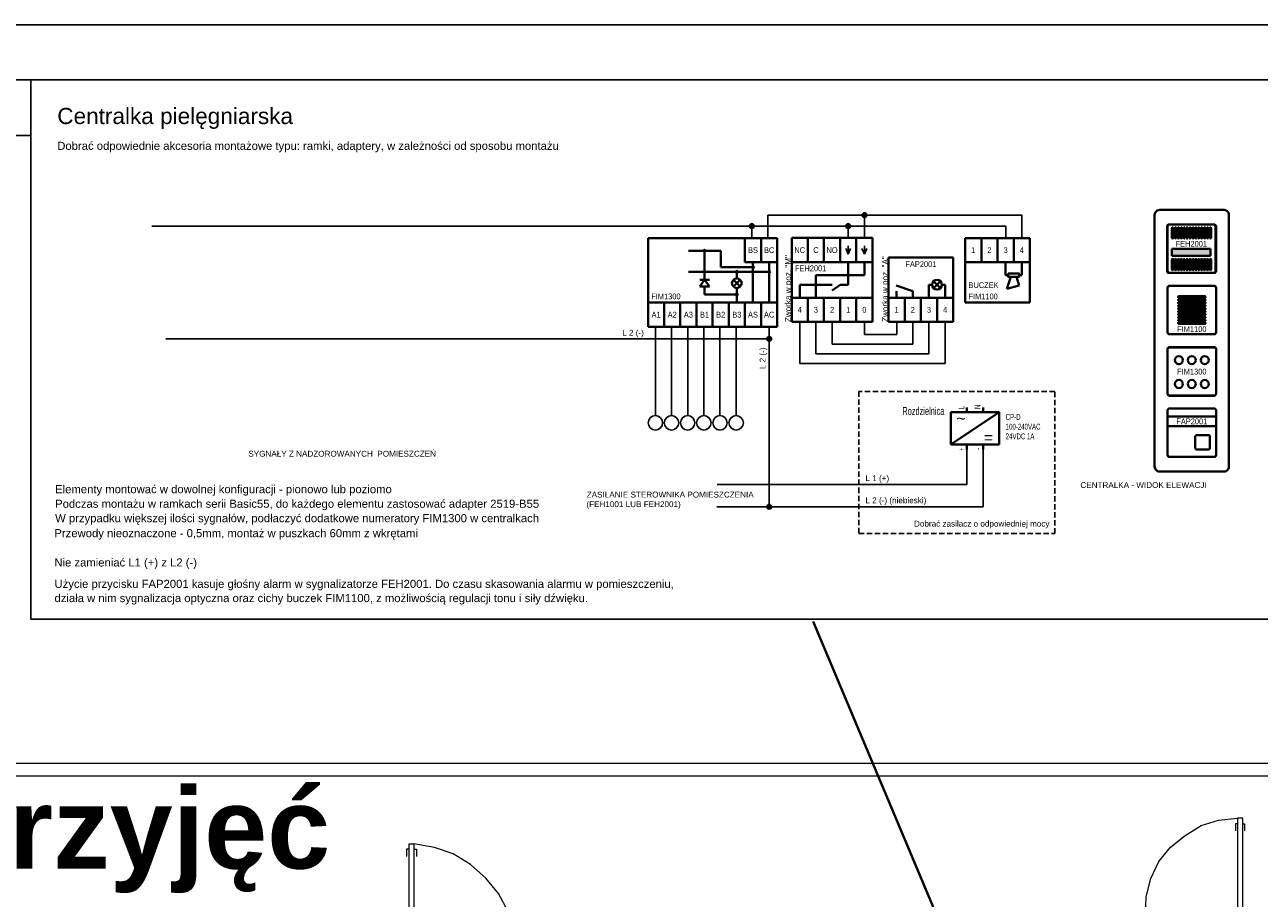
# Model space of a CAD drawing. Header units: millimetres. Extents: x 1 to 17496, y 1 to 30809.
# Tile 39 of 256: x 9548 to 10701, y 6386 to 7203. Entities that reach past the tile are written whole.
import ezdxf
from ezdxf.enums import TextEntityAlignment as Align

# ---------------------------------------------------------------- set-up
doc = ezdxf.new("R2010")
doc.units = ezdxf.units.MM
doc.linetypes.add('DASHED2', pattern=[0.375, 0.25, -0.125])
for name, color, linetype, lineweight in [('0_Przyz_centrale pielegniarskie', 1, 'Continuous', 40), ('2DE_TXTFUN', 41, 'Continuous', 18), ('2DE_TXTLNK', 171, 'Continuous', 18), ('2DE_TXTOTH', 41, 'Continuous', 18), ('2DE_TXTPFN', 151, 'Continuous', 18), ('SSO_opis pomieszczeń', 5, 'Continuous', 25)]:
    doc.layers.add(name, color=color, linetype=linetype, lineweight=lineweight)
for name, color, linetype in [('2DE_TXTMARK', 41, 'Continuous'), ('2DE_TXTNUM', 11, 'Continuous'), ('2DE_TXTPIN', 131, 'Continuous'), ('CP_UCSSPEC', 7, 'Continuous'), ('PDF _Geometria', 7, 'Continuous')]:
    doc.layers.add(name, color=color, linetype=linetype)
doc.layers.get('CP_UCSSPEC').off()
doc.styles.add('arial', font='arialbd.ttf')
doc.styles.add('CP_ATTR', font='ARIAL.TTF')
doc.styles.add('CP_DESC', font='arial.ttf')
doc.styles.add('CP_ELATT', font='ARIAL.TTF')
doc.styles.add('CP_ELATT_IT', font='ARIAL.TTF', dxfattribs={"oblique": 15})

# ---------------------------------------------------------------- blocks, each defined once
blk = doc.blocks.new('2de_abb_sig_006_fzxhx6d')
at = {"flags": 128}
for points in [[(0, -6.9), (0, 6.9)], [(0.6, 7.5), (14.4, 7.5)], [(15, 6.9), (15, -6.9)], [(14.4, -7.5), (0.6, -7.5)]]:
    blk.add_lwpolyline(points, dxfattribs=at)
for points in [[(3.45, 4.27), (11.55, 4.27)], [(11.55, 3.82), (3.45, 3.82)], [(3.45, 3.37), (11.55, 3.37)], [(11.55, 2.92), (3.45, 2.92)], [(3.45, 2.47), (11.55, 2.47)], [(11.55, 2.02), (3.45, 2.02)], [(3.45, 1.57), (11.55, 1.57)], [(11.55, 1.12), (3.45, 1.12)], [(3.45, 0.67), (11.55, 0.67)], [(11.55, 0.22), (3.45, 0.22)], [(3.45, -0.22), (11.55, -0.22)], [(11.55, -0.67), (3.45, -0.67)], [(3.45, -1.12), (11.55, -1.12)], [(11.55, -1.57), (3.45, -1.57)], [(3.45, -2.02), (11.55, -2.02)], [(11.55, -2.47), (3.45, -2.47)], [(3.45, -2.92), (11.55, -2.92)], [(11.55, -3.37), (3.45, -3.37)], [(3.45, -3.82), (11.55, -3.82)], [(11.55, -4.27), (3.45, -4.27)]]:
    blk.add_lwpolyline(points)
for centre, radius, start, end in [((0.6, 6.9), 0.6, 90, 180), ((3.45, 4.05), 0.225, 90, 270), ((11.55, 4.05), 0.225, 270, 90), ((14.4, 6.9), 0.6, 0, 90), ((3.45, 3.15), 0.225, 90, 270), ((3.45, 2.25), 0.225, 90, 270), ((3.45, 1.35), 0.225, 90, 270), ((3.45, 0.45), 0.225, 90, 270), ((11.55, 3.15), 0.225, 270, 90), ((11.55, 2.25), 0.225, 270, 90), ((11.55, 1.35), 0.225, 270, 90), ((11.55, 0.45), 0.225, 270, 90), ((3.45, -0.45), 0.225, 90, 270), ((3.45, -1.35), 0.225, 90, 270), ((3.45, -2.25), 0.225, 90, 270), ((3.45, -3.15), 0.225, 90, 270), ((11.55, -0.45), 0.225, 270, 90), ((11.55, -1.35), 0.225, 270, 90), ((11.55, -2.25), 0.225, 270, 90), ((11.55, -3.15), 0.225, 270, 90), ((0.6, -6.9), 0.6, 180, 270), ((3.45, -4.05), 0.225, 90, 270), ((11.55, -4.05), 0.225, 270, 90), ((14.4, -6.9), 0.6, 270, 0)]:
    blk.add_arc(centre, radius, start, end)
at = {"linetype": 'Continuous', "style": 'CP_ATTR', "flags": 9}
for tag in ['NAME', 'ARTICLE', 'MARK2', 'OTHER1', 'PRODUCT-TYPE', 'ORDER-NO', 'PRODUCER', 'VOLTAGE', 'CURRENT', 'POWER', 'CHARACTER', 'IP', 'OTHER', 'LINK', 'WEIGHT', 'NUMBER', 'GROUP', 'FUNCTION', 'EL-STATUS']:
    blk.add_attdef(tag, text='', height=0.00005, dxfattribs=at).set_placement((0, -6.9), align=Align.MIDDLE_LEFT)
at = {"layer": '2DE_TXTMARK', "linetype": 'ByBlock', "style": 'CP_ATTR', "width": 0.8, "flags": 8}
blk.add_attdef('MARK1', text='', height=1.8, dxfattribs=at).set_placement((7.5, -5.89), align=Align.MIDDLE_CENTER)
at = {"layer": '2DE_TXTNUM', "style": 'CP_ELATT', "width": 0.8}
blk.add_attdef('TAG', text='', height=2.5, dxfattribs=at).set_placement((7.5, 9), align=Align.CENTER)
blk = doc.blocks.new('2de_abb_sig_048_1agh03')
blk.add_lwpolyline([(0, 78), (0, 0, 0.414214), (1.5, -1.5), (21.5, -1.5, 0.414214), (23, 0), (23, 78, 0.414214), (21.5, 79.5), (1.5, 79.5, 0.414214)], format="xyb", close=True)
at = {"flags": 128}
for points in [[(4, 60.6), (4, 74.4)], [(4.6, 75), (18.4, 75)], [(19, 74.4), (19, 60.6)], [(18.4, 60), (4.6, 60)], [(4, 41.6), (4, 55.4)], [(4.6, 56), (18.4, 56)], [(19, 55.4), (19, 41.6)], [(18.4, 41), (4.6, 41)], [(4, 22.6), (4, 36.4)], [(4.6, 37), (18.4, 37)], [(19, 36.4), (19, 22.6)], [(18.4, 22), (4.6, 22)], [(4, 3.6), (4, 17.4)], [(4.6, 18), (18.4, 18)], [(19, 17.4), (19, 3.6)], [(18.4, 3), (4.6, 3)]]:
    blk.add_lwpolyline(points, dxfattribs=at)
for centre, start, end in [((4.6, 74.4), 90, 180), ((18.4, 74.4), 0, 90), ((4.6, 60.6), 180, 270), ((18.4, 60.6), 270, 0), ((4.6, 55.4), 90, 180), ((18.4, 55.4), 0, 90), ((4.6, 41.6), 180, 270), ((18.4, 41.6), 270, 0), ((4.6, 36.4), 90, 180), ((18.4, 36.4), 0, 90), ((4.6, 22.6), 180, 270), ((18.4, 22.6), 270, 0), ((4.6, 17.4), 90, 180), ((18.4, 17.4), 0, 90), ((4.6, 3.6), 180, 270), ((18.4, 3.6), 270, 0)]:
    blk.add_arc(centre, 0.6, start, end)
at = {"linetype": 'Continuous', "style": 'CP_ATTR', "flags": 9}
for tag in ['NAME', 'ARTICLE', 'MARK2', 'OTHER1', 'PRODUCT-TYPE', 'ORDER-NO', 'PRODUCER', 'VOLTAGE', 'CURRENT', 'POWER', 'CHARACTER', 'IP', 'OTHER', 'LINK', 'WEIGHT', 'NUMBER', 'GROUP', 'FUNCTION', 'EL-STATUS']:
    blk.add_attdef(tag, text='', height=0.00005, dxfattribs=at).set_placement((0, 0), align=Align.MIDDLE_LEFT)
at = {"layer": '2DE_TXTMARK', "linetype": 'ByBlock', "style": 'CP_ATTR', "width": 0.8, "flags": 8}
blk.add_attdef('MARK1', text='', height=1.8, dxfattribs=at).set_placement((11.5, 85), align=Align.CENTER)
at = {"layer": '2DE_TXTNUM', "style": 'CP_ELATT', "width": 0.8}
blk.add_attdef('TAG', text='', height=2.5, dxfattribs=at).set_placement((11.5, 81), align=Align.CENTER)
blk = doc.blocks.new('2de_abb_sig_010_fzx1zps')
for p, q in [((15, 5), (0, 5)), ((15, 2), (0, 2)), ((8.57, -1.2), (8.57, -4.8)), ((12.63, -0.75), (9.01, -0.75)), ((13.07, -4.8), (13.07, -1.2)), ((9.02, -5.25), (12.62, -5.25)), ((13.07, -4.35), (13.07, -4.35))]:
    blk.add_line(p, q)
at = {"flags": 128}
for points in [[(0, -6.9), (0, 6.9)], [(0.6, 7.5), (14.4, 7.5)], [(15, 6.9), (15, -6.9)], [(14.4, -7.5), (0.6, -7.5)]]:
    blk.add_lwpolyline(points, dxfattribs=at)
for centre, radius, start, end in [((0.6, 6.9), 0.6, 90, 180), ((14.4, 6.9), 0.6, 0, 90), ((9.02, -1.2), 0.45, 88.7598, 180), ((12.62, -1.2), 0.45, 0, 91.2402), ((0.6, -6.9), 0.6, 180, 270), ((9.02, -4.8), 0.45, 180, 270), ((12.62, -4.8), 0.45, 270, 0), ((14.4, -6.9), 0.6, 270, 0)]:
    blk.add_arc(centre, radius, start, end)
at = {"linetype": 'Continuous', "style": 'CP_ATTR', "flags": 9}
for tag in ['NAME', 'ARTICLE', 'MARK2', 'OTHER1', 'PRODUCT-TYPE', 'ORDER-NO', 'PRODUCER', 'VOLTAGE', 'CURRENT', 'POWER', 'CHARACTER', 'IP', 'OTHER', 'LINK', 'WEIGHT', 'NUMBER', 'GROUP', 'FUNCTION', 'EL-STATUS']:
    blk.add_attdef(tag, text='', height=0.00005, dxfattribs=at).set_placement((0, -6.9), align=Align.MIDDLE_LEFT)
at = {"layer": '2DE_TXTMARK', "linetype": 'ByBlock', "style": 'CP_ATTR', "width": 0.8, "flags": 8}
blk.add_attdef('MARK1', text='', height=1.8, dxfattribs=at).set_placement((7.5, 3.5), align=Align.MIDDLE_CENTER)
at = {"layer": '2DE_TXTNUM', "style": 'CP_ELATT', "width": 0.8}
blk.add_attdef('TAG', text='', height=2.5, dxfattribs=at).set_placement((7.5, 9), align=Align.CENTER)
blk = doc.blocks.new('cpelh_sig_SH0011A')
for p, q in [((-10, 10), (-10, -10)), ((-10, 10), (10, 10)), ((10, -10), (10, 10)), ((-2.5, -0.5), (-7.69, 1.3)), ((3.5, 1.52), (2.5, 1.52)), ((6.06, 0.46), (3.94, 2.58)), ((3.94, 0.46), (6.06, 2.58)), ((6.5, 1.52), (7.5, 1.52)), ((-10, -2.5), (-5, -2.5)), ((-7.5, -2.5), (-7.5, -0.5)), ((-5, -2.5), (0, -2.5)), ((-5, -10), (-5, -2.5)), ((-2.5, -2.5), (-2.5, -0.5)), ((0, -2.5), (5, -2.5)), ((0, -10), (0, -2.5)), ((5, -2.5), (10, -2.5)), ((5, -10), (5, -2.5)), ((-10, -10), (-5, -10)), ((-5, -10), (0, -10)), ((0, -10), (5, -10)), ((5, -10), (10, -10))]:
    blk.add_line(p, q)
for points in [[(2.5, -2.5), (2.5, 1.5)], [(7.5, -2.5), (7.5, 1.5)]]:
    blk.add_lwpolyline(points)
blk.add_circle((5, 1.52), 1.5)
at = {"linetype": 'Continuous', "style": 'CP_ATTR', "flags": 9}
for tag in ['NAME', 'ARTICLE', 'MARK2', 'OTHER1', 'PRODUCT-TYPE', 'ORDER-NO', 'PRODUCER', 'VOLTAGE', 'CURRENT', 'POWER', 'CHARACTER', 'IP', 'OTHER', 'LINK', 'WEIGHT', 'NUMBER', 'GROUP', 'FUNCTION', 'EL-STATUS']:
    blk.add_attdef(tag, text='', height=0.00005, dxfattribs=at).set_placement((-9.97, -10.02), align=Align.MIDDLE_LEFT)
at = {"layer": '2DE_TXTMARK', "linetype": 'ByBlock', "style": 'CP_ELATT', "width": 0.8, "flags": 8}
blk.add_attdef('MARK1', text='', height=1.8, dxfattribs=at).set_placement((0, 7), align=Align.CENTER)
at = {"layer": '2DE_TXTNUM', "linetype": 'ByBlock', "style": 'CP_ELATT', "width": 0.8, "flags": 8}
blk.add_attdef('TAG', text='', height=2.5, dxfattribs=at).set_placement((-12, 7.64), align=Align.RIGHT)
at = {"layer": '2DE_TXTPIN', "linetype": 'ByBlock', "style": 'CP_ELATT', "width": 0.8}
for s, p in [('1', (-7.5, -6.25)), ('2', (-2.5, -6.25)), ('3', (2.5, -6.25)), ('4', (7.5, -6.25))]:
    blk.add_text(s, height=1.8, dxfattribs=at).set_placement(p, align=Align.MIDDLE_CENTER)
blk = doc.blocks.new('cpel_sig_SH0005A')
for p, q in [((-12.5, 13), (-12.5, -13)), ((-7.5, 13), (-12.5, 13)), ((-7.5, 5.5), (-7.5, 13)), ((-2.5, 13), (-7.5, 13)), ((-2.5, 5.5), (-2.5, 13)), ((2.5, 13), (-2.5, 13)), ((2.5, 5.5), (2.5, 13)), ((7.5, 13), (2.5, 13)), ((7.5, 5.5), (7.5, 13)), ((12.5, 13), (7.5, 13)), ((12.5, -13), (12.5, 13)), ((-12.5, 5.5), (-7.5, 5.5)), ((-7.5, 5.5), (-2.5, 5.5)), ((-2.5, 5.5), (2.5, 5.5)), ((2.5, 5.5), (7.5, 5.5)), ((7.5, 5.5), (12.5, 5.5)), ((10, 5.5), (10, 1.5)), ((10, 1.5), (-5, 1.5)), ((-5, -5.5), (-5, 1.5)), ((-10, -5.5), (-10, -1.5)), ((0, -1.5), (-10, -1.5)), ((5, -1.5), (2.54, -1.5)), ((-7.5, -5.5), (-12.5, -5.5)), ((-7.5, -13), (-7.5, -5.5)), ((-2.5, -5.5), (-7.5, -5.5)), ((-2.5, -13), (-2.5, -5.5)), ((2.5, -5.5), (-2.5, -5.5)), ((2.5, -13), (2.5, -5.5)), ((7.5, -5.5), (2.5, -5.5)), ((7.5, -13), (7.5, -5.5)), ((12.5, -5.5), (7.5, -5.5)), ((-7.5, -13), (-12.5, -13)), ((-2.5, -13), (-7.5, -13)), ((2.5, -13), (-2.5, -13)), ((7.5, -13), (2.5, -13)), ((12.5, -13), (7.5, -13))]:
    blk.add_line(p, q)
for points in [[(5, -1.5), (5, 5.5)], [(2.54, -1.5), (0, -3.27)]]:
    blk.add_lwpolyline(points)
at = {"layer": '2DE_TXTPIN', "linetype": 'ByBlock'}
for p, q in [((5, 7.98), (4.25, 9.76)), ((5, 10.52), (5, 7.98)), ((5, 7.98), (5.75, 9.76)), ((10, 7.98), (9.25, 9.76)), ((10, 10.52), (10, 7.98)), ((10, 7.98), (10.75, 9.76))]:
    blk.add_line(p, q, dxfattribs=at)
at = {"linetype": 'Continuous', "style": 'CP_ATTR', "flags": 9}
for tag in ['NAME', 'ARTICLE', 'MARK2', 'OTHER1', 'PRODUCT-TYPE', 'ORDER-NO', 'PRODUCER', 'VOLTAGE', 'CURRENT', 'POWER', 'CHARACTER', 'IP', 'OTHER', 'LINK', 'WEIGHT', 'NUMBER', 'GROUP', 'FUNCTION', 'EL-STATUS']:
    blk.add_attdef(tag, text='', height=0.00005, dxfattribs=at).set_placement((-12.47, -13.02), align=Align.MIDDLE_LEFT)
at = {"layer": '2DE_TXTMARK', "linetype": 'ByBlock', "style": 'CP_ELATT', "width": 0.8, "flags": 8}
blk.add_attdef('MARK1', text='', height=1.8, dxfattribs=at).set_placement((-11.5, 4.5), align=Align.TOP_LEFT)
at = {"layer": '2DE_TXTNUM', "linetype": 'ByBlock', "style": 'CP_ELATT', "width": 0.8, "flags": 8}
blk.add_attdef('TAG', text='', height=2.5, dxfattribs=at).set_placement((-14.5, 10.64), align=Align.RIGHT)
at = {"layer": '2DE_TXTPIN', "linetype": 'ByBlock', "style": 'CP_ELATT', "width": 0.8}
for s, p in [('NC', (-10, 9.25)), ('C', (-5, 9.25)), ('NO', (0, 9.25)), ('4', (-10, -9.25)), ('3', (-5, -9.25)), ('2', (0, -9.25)), ('1', (5, -9.25)), ('0', (10, -9.25))]:
    blk.add_text(s, height=1.8, dxfattribs=at).set_placement(p, align=Align.MIDDLE_CENTER)
blk = doc.blocks.new('cpel_sig_SH0009A')
for points in [[(-2.2, 9.75, 1), (-2.8, 9.75, 1)], [(12.8, 4.75, 1), (12.2, 4.75, 1)], [(7.8, 3.25, 1), (7.2, 3.25, 1)], [(17.8, 3.25, 1), (17.2, 3.25, 1)], [(7.8, -3.75, 1), (7.2, -3.75, 1)]]:
    blk.add_hatch(color=256).paths.add_polyline_path(points)
for p, q in [((-20, 13.75), (-20, -13.75)), ((10, 13.75), (-20, 13.75)), ((10, 6.25), (10, 13.75)), ((15, 13.75), (10, 13.75)), ((15, 6.25), (15, 13.75)), ((20, 13.75), (15, 13.75)), ((20, -13.75), (20, 13.75)), ((2.5, 9.75), (-7.5, 9.75)), ((-2.5, 0.75), (-2.5, 9.75)), ((2.5, 4.75), (2.5, 9.75)), ((12.5, 4.75), (2.5, 4.75)), ((15, 6.25), (10, 6.25)), ((12.5, 6.25), (12.5, -6.25)), ((20, 6.25), (15, 6.25)), ((17.5, 6.25), (17.5, -6.25)), ((17.5, 3.25), (-7.5, 3.25)), ((-2.5, 0.75), (-4, -1.25)), ((-4, 0.75), (-1, 0.75)), ((-2.5, 0.75), (-1, -1.25)), ((8.56, 0.81), (6.44, -1.31)), ((8.56, -1.31), (6.44, 0.81)), ((7.5, 1.25), (7.5, 3.25)), ((-4, -1.25), (-1, -1.25)), ((-2.5, -3.75), (-2.5, -1.25)), ((7.5, -3.75), (-2.5, -3.75)), ((7.5, -6.25), (7.5, -1.75)), ((-15, -6.25), (-20, -6.25)), ((-15, -13.75), (-15, -6.25)), ((-10, -6.25), (-15, -6.25)), ((-10, -13.75), (-10, -6.25)), ((-5, -6.25), (-10, -6.25)), ((-5, -13.75), (-5, -6.25)), ((0, -6.25), (-5, -6.25)), ((0, -13.75), (0, -6.25)), ((5, -6.25), (0, -6.25)), ((5, -13.75), (5, -6.25)), ((10, -6.25), (5, -6.25)), ((10, -13.75), (10, -6.25)), ((15, -6.25), (10, -6.25)), ((15, -13.75), (15, -6.25)), ((20, -6.25), (15, -6.25)), ((-15, -13.75), (-20, -13.75)), ((-10, -13.75), (-15, -13.75)), ((-5, -13.75), (-10, -13.75)), ((0, -13.75), (-5, -13.75)), ((5, -13.75), (0, -13.75)), ((10, -13.75), (5, -13.75)), ((15, -13.75), (10, -13.75)), ((20, -13.75), (15, -13.75))]:
    blk.add_line(p, q)
for centre, radius in [((-2.5, 9.75), 0.3), ((12.5, 4.75), 0.3), ((7.5, -0.25), 1.5), ((7.5, 3.25), 0.3), ((17.5, 3.25), 0.3), ((7.5, -3.75), 0.3)]:
    blk.add_circle(centre, radius)
at = {"linetype": 'Continuous', "style": 'CP_ATTR', "flags": 9}
for tag in ['OTHER1', 'MARK2', 'NAME', 'NUMBER', 'GROUP', 'ARTICLE', 'PRODUCT-TYPE', 'ORDER-NO', 'PRODUCER', 'VOLTAGE', 'POWER', 'CHARACTER', 'OTHER', 'LINK', 'CURRENT', 'IP', 'WEIGHT', 'FUNCTION', 'EL-STATUS']:
    blk.add_attdef(tag, text='', height=0.00005, dxfattribs=at).set_placement((-19.48, -13.23), align=Align.MIDDLE_LEFT)
at = {"layer": '2DE_TXTMARK', "linetype": 'ByBlock', "style": 'CP_ELATT', "width": 0.8, "flags": 8}
blk.add_attdef('MARK1', (-19, -5.25), '', height=1.8, dxfattribs=at)
at = {"layer": '2DE_TXTNUM', "linetype": 'ByBlock', "style": 'CP_ELATT', "width": 0.8, "flags": 8}
blk.add_attdef('TAG', text='', height=2.5, dxfattribs=at).set_placement((-22, 11.39), align=Align.RIGHT)
at = {"layer": '2DE_TXTPIN', "linetype": 'ByBlock', "style": 'CP_ELATT', "width": 0.8}
for s, p in [('BS', (12.5, 10)), ('BC', (17.5, 10)), ('A1', (-17.5, -10)), ('A2', (-12.5, -10)), ('A3', (-7.5, -10)), ('B1', (-2.5, -10)), ('B2', (2.5, -10)), ('B3', (7.5, -10)), ('AS', (12.5, -10)), ('AC', (17.5, -10))]:
    blk.add_text(s, height=1.8, dxfattribs=at).set_placement(p, align=Align.MIDDLE_CENTER)
blk = doc.blocks.new('cpel_sig_SH0008A')
for p, q in [((-10, 10), (-10, -10)), ((-5, 10), (-10, 10)), ((-5, 10), (-5, 2.5)), ((0, 10), (-5, 10)), ((0, 10), (0, 2.5)), ((5, 10), (0, 10)), ((5, 10), (5, 2.5)), ((10, 10), (5, 10)), ((10, -10), (10, 10)), ((-5, 2.5), (-10, 2.5)), ((0, 2.5), (-5, 2.5)), ((5, 2.5), (0, 2.5)), ((10, 2.5), (5, 2.5)), ((3.25, -1.5), (2.5, -1.5)), ((4.14, -2.03), (2.86, -5.75)), ((6.72, -4.76), (5.9, -2.03)), ((6.75, -1.5), (7.5, -1.5)), ((2.86, -5.75), (6.72, -4.76)), ((-10, -10), (10, -10))]:
    blk.add_line(p, q)
for points in [[(2.5, 2.5), (2.5, -1.5)], [(7.5, 2.5), (7.5, -1.5)]]:
    blk.add_lwpolyline(points)
blk.add_lwpolyline([(3.25, -1), (3.25, -2), (6.75, -2), (6.75, -1)], close=True)
at = {"linetype": 'Continuous', "style": 'CP_ATTR', "flags": 9}
for tag in ['EL-STATUS', 'FUNCTION', 'GROUP', 'NUMBER', 'WEIGHT', 'LINK', 'OTHER', 'IP', 'CHARACTER', 'POWER', 'CURRENT', 'VOLTAGE', 'PRODUCER', 'ORDER-NO', 'PRODUCT-TYPE', 'OTHER1', 'MARK2', 'ARTICLE', 'NAME']:
    blk.add_attdef(tag, text='', height=0.00005, dxfattribs=at).set_placement((-9.97, -10.02), align=Align.MIDDLE_LEFT)
at = {"layer": '2DE_TXTMARK', "linetype": 'ByBlock', "style": 'CP_ELATT', "width": 0.8}
blk.add_text('BUCZEK', height=1.8, dxfattribs=at).set_placement((-9, -5.5))
at = {"layer": '2DE_TXTMARK', "linetype": 'ByBlock', "style": 'CP_ELATT', "width": 0.8, "flags": 8}
blk.add_attdef('MARK1', (-9, -9), '', height=1.8, dxfattribs=at)
at = {"layer": '2DE_TXTNUM', "linetype": 'ByBlock', "style": 'CP_ELATT', "width": 0.8, "flags": 8}
blk.add_attdef('TAG', text='', height=2.5, dxfattribs=at).set_placement((-12, 7.64), align=Align.RIGHT)
at = {"layer": '2DE_TXTPIN', "linetype": 'ByBlock', "style": 'CP_ELATT', "width": 0.8}
for s, p in [('1', (-7.5, 6.25)), ('2', (-2.5, 6.25)), ('3', (2.5, 6.25)), ('4', (7.5, 6.25))]:
    blk.add_text(s, height=1.8, dxfattribs=at).set_placement(p, align=Align.MIDDLE_CENTER)
blk = doc.blocks.new('2de_abb_sig_003_fzx6u4z')
blk.add_hatch(color=10).paths.add_polyline_path([(1.5, -2.25), (13.5, -2.25), (13.5, 0), (1.5, 0)])
at = {"color": 10}
for p, q in [((1.5, 0), (13.5, 0)), ((1.5, 0), (1.5, -2.25)), ((13.5, 0), (13.5, -2.25)), ((1.5, -2.25), (13.5, -2.25))]:
    blk.add_line(p, q, dxfattribs=at)
at = {"flags": 128}
for points in [[(0, -6.9), (0, 6.9)], [(0.6, 7.5), (14.4, 7.5)], [(15, 6.9), (15, -6.9)], [(14.4, -7.5), (0.6, -7.5)]]:
    blk.add_lwpolyline(points, dxfattribs=at)
for points in [[(1.5, 3.38), (1.5, 6.38)], [(1.95, 6.38), (1.95, 3.38)], [(2.4, 3.38), (2.4, 6.38)], [(2.85, 6.38), (2.85, 3.38)], [(3.3, 3.38), (3.3, 6.38)], [(3.75, 6.38), (3.75, 3.38)], [(4.2, 3.38), (4.2, 6.38)], [(4.65, 6.38), (4.65, 3.38)], [(5.1, 3.38), (5.1, 6.38)], [(5.55, 6.38), (5.55, 3.38)], [(6, 3.38), (6, 6.38)], [(6.45, 6.38), (6.45, 3.38)], [(6.9, 3.38), (6.9, 6.38)], [(7.35, 6.38), (7.35, 3.38)], [(7.8, 3.38), (7.8, 6.38)], [(8.25, 6.38), (8.25, 3.38)], [(8.7, 3.38), (8.7, 6.38)], [(9.15, 6.38), (9.15, 3.38)], [(9.6, 3.38), (9.6, 6.38)], [(10.05, 6.38), (10.05, 3.38)], [(10.5, 3.38), (10.5, 6.38)], [(10.95, 6.38), (10.95, 3.38)], [(11.4, 3.38), (11.4, 6.38)], [(11.85, 6.38), (11.85, 3.38)], [(12.3, 3.38), (12.3, 6.38)], [(12.75, 6.38), (12.75, 3.38)], [(13.2, 3.38), (13.2, 6.38)], [(13.65, 6.38), (13.65, 3.38)], [(1.5, -6.38), (1.5, -3.38)], [(1.95, -3.38), (1.95, -6.38)], [(2.4, -6.38), (2.4, -3.38)], [(2.85, -3.38), (2.85, -6.38)], [(3.3, -6.38), (3.3, -3.38)], [(3.75, -3.38), (3.75, -6.38)], [(4.2, -6.38), (4.2, -3.38)], [(4.65, -3.38), (4.65, -6.38)], [(5.1, -6.38), (5.1, -3.38)], [(5.55, -3.38), (5.55, -6.38)], [(6, -6.38), (6, -3.38)], [(6.45, -3.38), (6.45, -6.38)], [(6.9, -6.38), (6.9, -3.38)], [(7.35, -3.38), (7.35, -6.38)], [(7.8, -6.38), (7.8, -3.38)], [(8.25, -3.38), (8.25, -6.38)], [(8.7, -6.38), (8.7, -3.38)], [(9.15, -3.38), (9.15, -6.38)], [(9.6, -6.38), (9.6, -3.38)], [(10.05, -3.38), (10.05, -6.38)], [(10.5, -6.38), (10.5, -3.38)], [(10.95, -3.38), (10.95, -6.38)], [(11.4, -6.38), (11.4, -3.38)], [(11.85, -3.38), (11.85, -6.38)], [(12.3, -6.38), (12.3, -3.38)], [(12.75, -3.38), (12.75, -6.38)], [(13.2, -6.38), (13.2, -3.38)], [(13.65, -3.38), (13.65, -6.38)]]:
    blk.add_lwpolyline(points)
for centre, radius, start, end in [((0.6, 6.9), 0.6, 90, 180), ((1.73, 6.38), 0.225, 0, 180), ((2.63, 6.38), 0.225, 0, 180), ((3.53, 6.38), 0.225, 0, 180), ((4.43, 6.38), 0.225, 0, 180), ((5.33, 6.38), 0.225, 0, 180), ((6.23, 6.38), 0.225, 0, 180), ((7.13, 6.38), 0.225, 0, 180), ((8.03, 6.38), 0.225, 0, 180), ((8.93, 6.38), 0.225, 0, 180), ((9.83, 6.38), 0.225, 0, 180), ((10.73, 6.38), 0.225, 0, 180), ((11.63, 6.38), 0.225, 0, 180), ((12.53, 6.38), 0.225, 0, 180), ((13.43, 6.38), 0.225, 0, 180), ((14.4, 6.9), 0.6, 0, 90), ((1.73, 3.38), 0.225, 180, 0), ((2.63, 3.38), 0.225, 180, 0), ((3.53, 3.38), 0.225, 180, 0), ((4.43, 3.38), 0.225, 180, 0), ((5.33, 3.38), 0.225, 180, 0), ((6.23, 3.38), 0.225, 180, 0), ((7.13, 3.38), 0.225, 180, 0), ((8.03, 3.38), 0.225, 180, 0), ((8.93, 3.38), 0.225, 180, 0), ((9.83, 3.38), 0.225, 180, 0), ((10.73, 3.38), 0.225, 180, 0), ((11.63, 3.38), 0.225, 180, 0), ((12.53, 3.38), 0.225, 180, 0), ((13.43, 3.38), 0.225, 180, 0), ((1.73, -3.38), 0.225, 0, 180), ((2.63, -3.38), 0.225, 0, 180), ((3.53, -3.38), 0.225, 0, 180), ((4.43, -3.38), 0.225, 0, 180), ((5.33, -3.38), 0.225, 0, 180), ((6.23, -3.38), 0.225, 0, 180), ((7.13, -3.38), 0.225, 0, 180), ((8.03, -3.38), 0.225, 0, 180), ((8.93, -3.38), 0.225, 0, 180), ((9.83, -3.38), 0.225, 0, 180), ((10.73, -3.38), 0.225, 0, 180), ((11.63, -3.38), 0.225, 0, 180), ((12.53, -3.38), 0.225, 0, 180), ((13.43, -3.38), 0.225, 0, 180), ((0.6, -6.9), 0.6, 180, 270), ((1.73, -6.38), 0.225, 180, 0), ((2.63, -6.38), 0.225, 180, 0), ((3.53, -6.38), 0.225, 180, 0), ((4.43, -6.38), 0.225, 180, 0), ((5.33, -6.38), 0.225, 180, 0), ((6.23, -6.38), 0.225, 180, 0), ((7.13, -6.38), 0.225, 180, 0), ((8.03, -6.38), 0.225, 180, 0), ((8.93, -6.38), 0.225, 180, 0), ((9.83, -6.38), 0.225, 180, 0), ((10.73, -6.38), 0.225, 180, 0), ((11.63, -6.38), 0.225, 180, 0), ((12.53, -6.38), 0.225, 180, 0), ((13.43, -6.38), 0.225, 180, 0), ((14.4, -6.9), 0.6, 270, 0)]:
    blk.add_arc(centre, radius, start, end)
at = {"linetype": 'Continuous', "style": 'CP_ATTR', "flags": 9}
for tag in ['EL-STATUS', 'FUNCTION', 'GROUP', 'NUMBER', 'WEIGHT', 'LINK', 'OTHER', 'IP', 'CHARACTER', 'POWER', 'CURRENT', 'VOLTAGE', 'PRODUCER', 'ORDER-NO', 'PRODUCT-TYPE', 'OTHER1', 'MARK2', 'ARTICLE', 'NAME']:
    blk.add_attdef(tag, text='', height=0.00005, dxfattribs=at).set_placement((0, -6.9), align=Align.MIDDLE_LEFT)
at = {"layer": '2DE_TXTMARK', "linetype": 'ByBlock', "style": 'CP_ATTR', "width": 0.8, "flags": 8}
blk.add_attdef('MARK1', text='', height=1.8, dxfattribs=at).set_placement((7.5, 1.5), align=Align.MIDDLE_CENTER)
at = {"layer": '2DE_TXTNUM', "style": 'CP_ELATT', "width": 0.8}
blk.add_attdef('TAG', text='', height=2.5, dxfattribs=at).set_placement((7.5, 9), align=Align.CENTER)
blk = doc.blocks.new('2de_abb_sig_009_fzxdpzh')
at = {"flags": 128}
for points in [[(0, -6.9), (0, 6.9)], [(0.6, 7.5), (14.4, 7.5)], [(15, 6.9), (15, -6.9)], [(14.4, -7.5), (0.6, -7.5)]]:
    blk.add_lwpolyline(points, dxfattribs=at)
for centre in [(3.5, 3.55), (7.5, 3.55), (11.5, 3.55), (3.5, -3.84), (7.5, -3.84), (11.5, -3.84)]:
    blk.add_circle(centre, 1.25)
for centre, start, end in [((0.6, 6.9), 90, 180), ((14.4, 6.9), 0, 90), ((0.6, -6.9), 180, 270), ((14.4, -6.9), 270, 0)]:
    blk.add_arc(centre, 0.6, start, end)
at = {"linetype": 'Continuous', "style": 'CP_ATTR', "flags": 9}
for tag in ['EL-STATUS', 'FUNCTION', 'GROUP', 'NUMBER', 'WEIGHT', 'LINK', 'OTHER', 'IP', 'CHARACTER', 'POWER', 'CURRENT', 'VOLTAGE', 'PRODUCER', 'ORDER-NO', 'PRODUCT-TYPE', 'OTHER1', 'MARK2', 'ARTICLE', 'NAME']:
    blk.add_attdef(tag, text='', height=0.00005, dxfattribs=at).set_placement((0, -6.9), align=Align.MIDDLE_LEFT)
at = {"layer": '2DE_TXTMARK', "linetype": 'ByBlock', "style": 'CP_ATTR', "width": 0.8, "flags": 8}
blk.add_attdef('MARK1', text='', height=1.8, dxfattribs=at).set_placement((7.5, 0), align=Align.MIDDLE_CENTER)
at = {"layer": '2DE_TXTNUM', "style": 'CP_ELATT', "width": 0.8}
blk.add_attdef('TAG', text='', height=2.5, dxfattribs=at).set_placement((7.5, 9), align=Align.CENTER)
blk = doc.blocks.new('cp_ucs2d')
at = {"layer": 'Defpoints'}
blk.add_line((0, 0), (0, 0), dxfattribs=at)
blk.add_point((0, 0), dxfattribs=at)
blk = doc.blocks.new('cpelv_abb_WN129A')
for p, q in [((0, -1.5), (0, 0)), ((5, -1.5), (5, 0)), ((-5, -11.5), (10, -1.5)), ((-5, -1.5), (-5, -11.5)), ((-5, -1.5), (10, -1.5)), ((10, -1.5), (10, -11.5)), ((-5, -11.5), (10, -11.5)), ((0, -13), (0, -11.5)), ((5, -13), (5, -11.5))]:
    blk.add_line(p, q)
at = {"layer": 'CP_UCSSPEC', "xscale": 0.1, "yscale": 0.1, "zscale": 0.1}
for p, rotation in [((0, 0), 90), ((5, 0), 90), ((0, -13), 270), ((5, -13), 270)]:
    blk.add_blockref('cp_ucs2d', p, dxfattribs=dict(at, rotation=rotation))
for s, style, p in [('~', 'CP_ATTR', (-1.81, -3.4)), ('=', 'CP_ELATT', (6.71, -9.32))]:
    blk.add_text(s, height=3.5, dxfattribs=dict(style=style)).set_placement(p, align=Align.MIDDLE_CENTER)
at = {"linetype": 'ByBlock', "style": 'CP_ATTR', "flags": 9}
for tag in ['NAME', 'ARTICLE', 'PRODUCT-TYPE', 'ORDER-NO', 'CHARACTER', 'CURRENT', 'VOLTAGE', 'POWER', 'POWER_LOSSES', 'NUMBER_OF_POLES', 'IP', 'OTHER', 'NUMBER', 'GROUP', 'PRODUCER']:
    blk.add_attdef(tag, text='', height=0.00005, dxfattribs=at).set_placement((1.11, -7.74), align=Align.MIDDLE_LEFT)
at = {"layer": '2DE_TXTFUN', "linetype": 'ByBlock', "style": 'CP_ELATT', "width": 0.6, "flags": 8}
blk.add_attdef('FUNCTION', (12, -12.86), '', height=1.8, dxfattribs=at)
at = {"layer": '2DE_TXTLNK', "linetype": 'ByBlock', "style": 'CP_ELATT_IT', "oblique": 15, "width": 0.6, "flags": 8}
blk.add_attdef('LINK', text='', height=2.5, dxfattribs=at).set_placement((-7, -11.36), align=Align.RIGHT)
at = {"layer": '2DE_TXTMARK', "linetype": 'ByBlock', "style": 'CP_ELATT', "width": 0.6, "flags": 8}
for tag, p in [('MARK1', (12, -3.86)), ('MARK2', (12, -6.86)), ('MARK3', (12, -9.86))]:
    blk.add_attdef(tag, p, '', height=1.8, dxfattribs=at)
at = {"layer": '2DE_TXTNUM', "linetype": 'ByBlock', "style": 'CP_ELATT', "width": 0.6, "flags": 8}
blk.add_attdef('TAG', text='', height=2.5, dxfattribs=at).set_placement((-7, -2.36), align=Align.RIGHT)
at = {"layer": '2DE_TXTOTH', "linetype": 'ByBlock', "style": 'CP_ELATT', "width": 0.6, "flags": 8}
blk.add_attdef('TEXT_01', (12, -15.86), '', height=1.8, dxfattribs=at)
at = {"layer": '2DE_TXTPFN', "linetype": 'ByBlock', "style": 'CP_ELATT', "width": 0.6, "flags": 8}
for tag, p in [('CF1', (0.5, 0.5)), ('CF2', (5.5, 0.5))]:
    blk.add_attdef(tag, p, '', height=1.8, dxfattribs=at)
for tag, p in [('CF3', (0.5, -13.5)), ('CF4', (5.5, -13.5))]:
    blk.add_attdef(tag, text='', height=1.8, dxfattribs=at).set_placement(p, align=Align.TOP_LEFT)
at = {"layer": '2DE_TXTPIN', "linetype": 'ByBlock', "style": 'CP_ELATT', "width": 0.6, "flags": 8}
for tag, p in [('CP1', (-0.8, -0.5)), ('CP2', (4.2, -0.5))]:
    blk.add_attdef(tag, p, '', height=1.8, rotation=90, dxfattribs=at)
for tag, p in [('CP3', (-0.8, -12.5)), ('CP4', (4.2, -12.5))]:
    blk.add_attdef(tag, text='', height=1.8, rotation=90, dxfattribs=at).set_placement(p, align=Align.RIGHT)

msp = doc.modelspace()

# ---------------------------------------------------------------- hatches: boundary and pattern name
at = {"layer": '0_Przyz_centrale pielegniarskie', "lineweight": -3}
h = msp.add_hatch(color=5, dxfattribs=at)
h.dxf.hatch_style = 1
h.paths.add_polyline_path([(10334.4, 7025, 1), (10330, 7025, 1)])
h = msp.add_hatch(color=1, dxfattribs=at)
h.dxf.hatch_style = 1
h.paths.add_polyline_path([(10229.2, 7014.8, 1), (10224.8, 7014.8, 1)])
h = msp.add_hatch(color=1, dxfattribs=at)
h.dxf.hatch_style = 1
h.paths.add_polyline_path([(10319.3, 7014.8, 1), (10314.8, 7014.8, 1)])
h = msp.add_hatch(color=5, dxfattribs=at)
h.dxf.hatch_style = 1
h.paths.add_polyline_path([(10245.5, 6909.3, 1), (10241, 6909.3, 1)])
h = msp.add_hatch(color=5, dxfattribs=at)
h.dxf.hatch_style = 1
h.paths.add_polyline_path([(10245.5, 6752.4, 1), (10241.1, 6752.4, 1)])

# ---------------------------------------------------------------- linework, layer by layer
at = {"layer": '0_Przyz_centrale pielegniarskie', "color": 1, "lineweight": -3, "ltscale": 2}
for p, q in [((10464.3, 7014.8), (9666.6, 7014.8)), ((10227, 7014.8), (10227, 7003.6)), ((10317.1, 7014.8), (10317.1, 7003.6)), ((10464.3, 7003.6), (10464.3, 7014.8))]:
    msp.add_line(p, q, dxfattribs=at)
at = {"layer": '0_Przyz_centrale pielegniarskie', "color": 5, "lineweight": -3, "ltscale": 5}
for p, q in [((10241.9, 7025), (10241.9, 7003.6)), ((10479.2, 7025), (10241.9, 7025)), ((10332.2, 7025), (10332.2, 7003.6)), ((10479.2, 7003.6), (10479.2, 7025)), ((10286.9, 6925.2), (10286.9, 6895.2)), ((10392.5, 6895.2), (10392.5, 6925.2)), ((10243.2, 6920.6), (10243.3, 6752.4)), ((9679.5, 6909.3), (10243.3, 6909.3)), ((10286.9, 6895.2), (10392.5, 6895.2)), ((10443.1, 6752.4), (10443.1, 6806)), ((10194.5, 6752.4), (10443.1, 6752.4))]:
    msp.add_line(p, q, dxfattribs=at)
at = {"layer": '0_Przyz_centrale pielegniarskie', "color": 1, "lineweight": -3, "ltscale": 5}
for p, q in [((10271.8, 6925.2), (10271.8, 6886.2)), ((10407.6, 6886.2), (10407.6, 6925.2)), ((10271.8, 6886.2), (10407.6, 6886.2)), ((10194.8, 6773.2), (10428, 6773.2))]:
    msp.add_line(p, q, dxfattribs=at)
at = {"layer": '0_Przyz_centrale pielegniarskie', "color": 7, "lineweight": -3, "ltscale": 5}
for p, q in [((10302, 6925.2), (10302, 6904.3)), ((10332.2, 6925.2), (10332.2, 6913.3)), ((10362.4, 6913.3), (10362.4, 6925.2)), ((10377.5, 6904.3), (10377.5, 6925.2)), ((10136.9, 6920.6), (10136.9, 6837.6)), ((10152, 6920.6), (10152, 6837.6)), ((10167.1, 6920.6), (10167.1, 6837.6)), ((10182.2, 6920.6), (10182.2, 6837.6)), ((10197.3, 6920.6), (10197.3, 6837.6)), ((10212.4, 6920.6), (10212.4, 6837.6)), ((10332.2, 6913.3), (10362.4, 6913.3)), ((10302, 6904.3), (10377.5, 6904.3))]:
    msp.add_line(p, q, dxfattribs=at)
at = {"layer": '0_Przyz_centrale pielegniarskie', "color": 1, "lineweight": -3}
msp.add_line((10428, 6806), (10428, 6773.2), dxfattribs=at)
at = {"layer": '0_Przyz_centrale pielegniarskie', "lineweight": -3}
for points in [[(9553.3, 7151.5), (9158.5, 7151.5), (9158.5, 7099.4), (9553.3, 7099.4)], [(9553.3, 7151.5), (10899.8, 7151.5), (10899.8, 6647.4), (9553.3, 6647.4)]]:
    msp.add_lwpolyline(points, close=True, dxfattribs=at)
at = {"layer": '0_Przyz_centrale pielegniarskie', "linetype": 'DASHED2', "lineweight": -3, "ltscale": 20}
msp.add_lwpolyline([(10510.2, 6860.2), (10327, 6860.2), (10327, 6727.3), (10510.2, 6727.3)], close=True, dxfattribs=at)
at = {"layer": '0_Przyz_centrale pielegniarskie'}
msp.add_lwpolyline([(10543.5, 6028.3), (10284.4, 6645.1)], dxfattribs=at)
at = {"layer": '0_Przyz_centrale pielegniarskie', "color": 5, "lineweight": -3}
for centre in [(10332.2, 7025), (10243.3, 6909.3), (10243.3, 6752.4)]:
    msp.add_circle(centre, 2.21, dxfattribs=at)
at = {"layer": '0_Przyz_centrale pielegniarskie', "color": 1, "lineweight": -3}
for centre in [(10227, 7014.8), (10317.1, 7014.8)]:
    msp.add_circle(centre, 2.21, dxfattribs=at)
at = {"layer": '0_Przyz_centrale pielegniarskie', "color": 7, "lineweight": -3, "ltscale": 5}
for centre in [(10136.9, 6830.8), (10152, 6830.8), (10167.1, 6830.8), (10182.2, 6830.8), (10197.3, 6830.8), (10212.4, 6830.8)]:
    msp.add_circle(centre, 6.75, dxfattribs=at)
at = {"layer": 'PDF _Geometria'}
msp.add_lwpolyline([(1774.1, 7203), (13925.2, 7203), (13925.2, 3200.2), (1774.1, 3200.2)], close=True, dxfattribs=at)
at = {"layer": 'PDF _Geometria', "lineweight": 18}
for points in [[(13319.6, 6480.2), (12381.3, 6587.2), (12372.1, 6588), (11490.2, 6588), (11016.1, 6588), (10947.9, 6512.2), (9107.6, 6512.2), (9040.2, 6588), (8739.5, 6588), (8034.6, 6588), (8016.1, 6589.7), (7999.2, 6594.7), (6604.5, 7126.2), (6411.6, 7138.8), (5902.1, 7068.9)], [(13319.6, 6468.4), (12379.6, 6575.4), (12372.1, 6576.2), (11490.2, 6576.2), (11021.1, 6576.2), (10953.8, 6500.4), (9101.7, 6500.4), (9034.3, 6576.2), (8739.5, 6576.2), (8034.6, 6576.2), (8014.4, 6577.9), (7994.2, 6583.8), (6602, 7114.4), (6412.5, 7127), (5903.8, 7057.1)], [(10594.8, 6370.1), (10595.6, 6387.8), (10599.8, 6404.7), (10607.4, 6420.7), (10618.3, 6434.1), (10631.8, 6445.1), (10647, 6454.4), (10663, 6459.4), (10680.7, 6461.1)], [(10680.7, 6456), (10679, 6456), (10679, 6449.3)], [(10685.7, 6456), (10687.4, 6456), (10687.4, 6449.3)], [(10007.1, 6337), (10004.6, 6355.5), (9999.5, 6374.1), (9990.2, 6390.9), (9978.5, 6405.2), (9964.1, 6417.9), (9948.1, 6428), (9930.4, 6433.9), (9911.1, 6437.2)], [(9906.9, 6432.2), (9904.3, 6432.2), (9904.3, 6425.5)], [(9911.1, 6432.2), (9913.6, 6432.2), (9913.6, 6425.5)]]:
    msp.add_lwpolyline(points, dxfattribs=at)
for points in [[(10680.7, 6461.1), (10680.7, 6370.1), (10690.8, 6370.1), (10690.8, 6358.3), (10685.7, 6358.3), (10685.7, 6461.1)], [(9911.1, 6437.2), (9911.1, 6337), (9901.8, 6337), (9901.8, 6325.2), (9906.9, 6325.2), (9906.9, 6437.2)]]:
    msp.add_lwpolyline(points, close=True, dxfattribs=at)

# ---------------------------------------------------------------- block references
at = {"layer": '0_Przyz_centrale pielegniarskie', "color": 7, "lineweight": -3, "xscale": 3.017769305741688, "yscale": 3.017769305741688, "zscale": 3.017769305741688}
msp.add_blockref('2de_abb_sig_048_1agh03', (10603.4, 6789.9), dxfattribs=at)
for name, p, values in [('2de_abb_sig_003_fzx6u4z', (10615, 6993.6), {'MARK1': 'FEH2001'}), ('2de_abb_sig_006_fzxhx6d', (10615.5, 6936.2), {'MARK1': 'FIM1100'}), ('2de_abb_sig_009_fzxdpzh', (10615.5, 6878.7), {'MARK1': 'FIM1300'}), ('2de_abb_sig_010_fzx1zps', (10615.5, 6821.6), {'MARK1': 'FAP2001'})]:
    msp.add_blockref(name, p, dxfattribs=at).add_auto_attribs(values)
at = {"layer": '0_Przyz_centrale pielegniarskie', "lineweight": -3, "xscale": 3.017769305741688, "yscale": 3.017769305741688, "zscale": 3.017769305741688}
for name, p, values in [('cpel_sig_SH0009A', (10190.4, 6962.1), {'MARK1': 'FIM1300'}), ('cpel_sig_SH0005A', (10302, 6964.4), {'MARK1': 'FEH2001'}), ('cpel_sig_SH0008A', (10456.6, 6973.4), {'MARK1': 'FIM1100'}), ('cpelh_sig_SH0011A', (10385, 6955.3), {'MARK1': 'FAP2001'}), ('cpelv_abb_WN129A', (10428, 6845.2), {'MARK3': '24VDC 1A', 'MARK2': '100-240VAC', 'MARK1': 'CP-D', 'CP2': 'N', 'CP1': 'L', 'CP4': '-', 'CP3': '+', 'TAG': 'Rozdzielnica'})]:
    msp.add_blockref(name, p, dxfattribs=at).add_auto_attribs(values)

# ---------------------------------------------------------------- texts
at = {"layer": '0_Przyz_centrale pielegniarskie', "color": 7, "lineweight": -3, "style": 'CP_DESC'}
for s, height, p in [('Centralka pielęgniarska', 15.089, (9578.1, 7110.1)), ('Dobrać odpowiednie akcesoria montażowe typu: ramki, adaptery, w zależności od sposobu montażu', 7.544, (9578.1, 7086)), ('SYGNAŁY Z NADZOROWANYCH  POMIESZCZEŃ', 5.432, (9756.6, 6799.2)), ('Elementy montować w dowolnej konfiguracji - pionowo lub poziomo', 7.544, (9576.1, 6765)), ('CENTRALKA - WIDOK ELEWACJI', 5.432, (10534, 6769.9)), ('Podczas montażu w ramkach serii Basic55, do każdego elementu zastosować adapter 2519-B55', 7.544, (9576.1, 6751.4)), ('ZASILANIE STEROWNIKA POMIESZCZENIA', 5.432, (10072.8, 6761)), ('(FEH1001 LUB FEH2001)', 5.432, (10072.5, 6752)), ('W przypadku większej ilości sygnałów, podłaczyć dodatkowe numeratory FIM1300 w centralkach ', 7.544, (9576.1, 6737.9)), ('Dobrać zasilacz o odpowiedniej mocy', 5.432, (10378.6, 6733.8)), ('Przewody nieoznaczone - 0,5mm, montaż w puszkach 60mm z wkrętami', 7.544, (9575.4, 6723.9)), ('Nie zamieniać L1 (+) z L2 (-)', 7.544, (9575.4, 6696.5)), ('Użycie przycisku FAP2001 kasuje głośny alarm w sygnalizatorze FEH2001. Do czasu skasowania alarmu w pomieszczeniu, ', 7.5444, (9575.5, 6676.5)), ('działa w nim sygnalizacja optyczna oraz cichy buczek FIM1100, z możliwością regulacji tonu i siły dźwięku.', 7.5444, (9575.5, 6663.2))]:
    msp.add_text(s, height=height, dxfattribs=at).set_placement(p)
at = {"layer": '0_Przyz_centrale pielegniarskie', "color": 250, "lineweight": -3, "style": 'CP_DESC'}
for s, p in [('Zworka w poz. "M"', (10263.6, 6924.9)), ('Zworka w poz. "A"', (10354.2, 6925.1))]:
    msp.add_text(s, height=5.432, rotation=90, dxfattribs=at).set_placement(p)
at = {"layer": '0_Przyz_centrale pielegniarskie', "lineweight": -3, "style": 'CP_DESC'}
for s, height, p in [('L 2 (-)', 5.43, (10105.9, 6912.3)), ('L 1 (+) ', 5.43, (10333.2, 6776.3)), ('L 2 (-) (niebieski)', 5.432, (10333.2, 6755.6))]:
    msp.add_text(s, height=height, dxfattribs=at).set_placement(p)
msp.add_text('L 2 (-)', height=5.43, rotation=90, dxfattribs=at).set_placement((10239.8, 6881))
at = {"layer": 'SSO_opis pomieszczeń', "insert": (9232.9, 6489.9), "char_height": 75.8, "width": 1828.066, "attachment_point": 1, "style": 'arial'}
msp.add_mtext('Izba przyjęć', dxfattribs=at)

doc.saveas('drawing.dxf')
